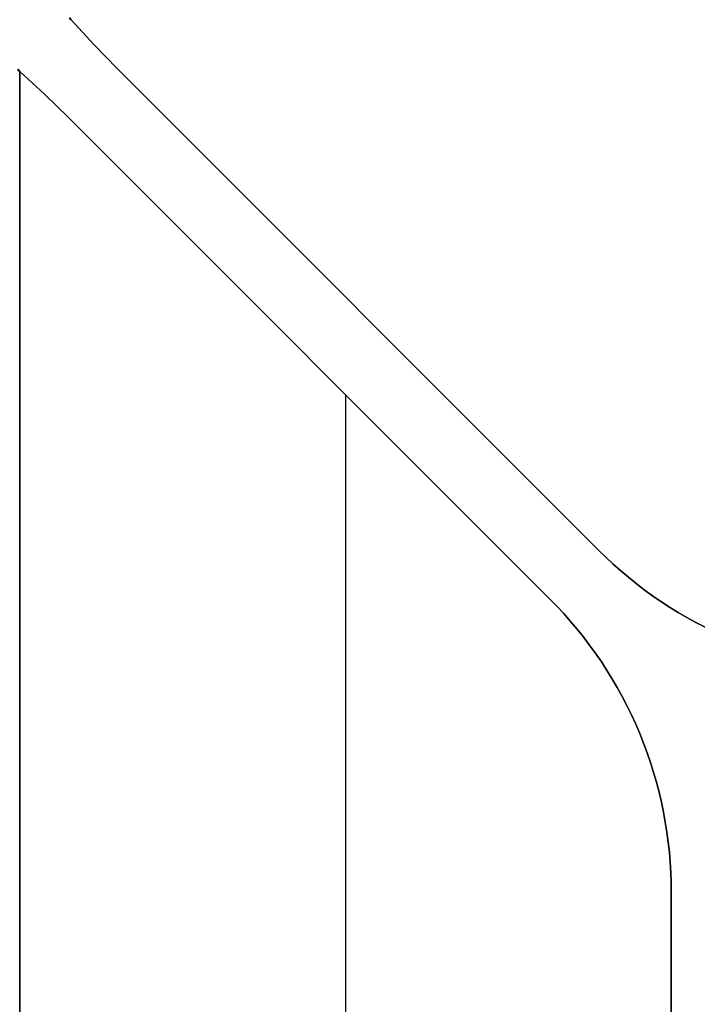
# Model space of a CAD drawing. Header units: millimetres. Extents: x -630 to 192, y -7 to 1615.
# Tile 169 of 249: x -518 to -498, y 1474 to 1502. Entities that reach past the tile are written whole.
import ezdxf

# ---------------------------------------------------------------- set-up
doc = ezdxf.new("R2010")
doc.units = ezdxf.units.MM
doc.header["$MEASUREMENT"] = 0
doc.layers.add('OVIDIO 160x80x72h', color=7, linetype='Continuous')

msp = doc.modelspace()

# ---------------------------------------------------------------- linework, layer by layer
at = {"layer": 'OVIDIO 160x80x72h', "extrusion": (0.235702, -0.235702, 0.942809)}
msp.add_lwpolyline([(667.893, 1641.834), (667.893, 1537.294)], dxfattribs=at)
at = {"layer": 'OVIDIO 160x80x72h', "extrusion": (0, 1, 0)}
for points in [[(516.04, 719.866), (219.111, 719.866)], [(219.111, 719.866), (516.04, 719.866)], [(516.04, 718.366), (219.111, 718.366)], [(219.111, 718.366), (516.04, 718.366)], [(517.466, 710.317), (516.134, 709.651)], [(506.681, 719.866), (219.111, 719.866)], [(506.681, 718.366), (219.111, 718.366)], [(500.756, 718.366), (500.756, 719.866)], [(500.756, 719.866), (500.756, 718.366)], [(502.17, 719.866), (502.17, 718.366)], [(502.17, 718.366), (502.17, 719.866)]]:
    msp.add_lwpolyline(points, dxfattribs=at)
at = {"layer": 'OVIDIO 160x80x72h'}
for points in [[(-516.04, 1502.195), (-515.382, 1501.476), (-514.703, 1500.777)], [(-514.703, 1500.777), (-515.382, 1501.476), (-516.04, 1502.195)], [(-514.703, 1500.777), (-515.382, 1501.476), (-516.04, 1502.195)], [(-516.04, 1502.195), (-515.382, 1501.476), (-514.703, 1500.777)], [(-514.703, 1500.777), (-515.382, 1501.476), (-516.04, 1502.195)], [(-500.756, 1486.83), (-514.703, 1500.777)], [(-514.703, 1500.777), (-500.756, 1486.83)], [(-514.703, 1500.777), (-500.756, 1486.83)], [(-514.703, 1500.777), (-500.756, 1486.83)], [(-500.756, 1486.83), (-514.703, 1500.777)], [(-517.535, 803.771), (-517.535, 1500.7)], [(-516.117, 1499.363), (-516.816, 1500.042), (-517.535, 1500.7)], [(-517.535, 1500.7), (-517.535, 803.771)], [(-517.535, 803.771), (-517.535, 1500.7)], [(-517.535, 1500.7), (-516.816, 1500.042), (-516.117, 1499.363)], [(-517.535, 1500.7), (-517.535, 803.771)], [(-516.117, 1499.363), (-516.816, 1500.042), (-517.535, 1500.7)], [(-517.535, 1500.7), (-516.816, 1500.042), (-516.117, 1499.363)], [(-516.117, 1499.363), (-516.816, 1500.042), (-517.535, 1500.7)], [(-502.17, 1485.416), (-516.117, 1499.363)], [(-516.117, 1499.363), (-502.17, 1485.416)], [(-502.17, 1485.416), (-516.117, 1499.363)], [(-516.117, 1499.363), (-502.17, 1485.416)], [(-516.117, 1499.363), (-502.17, 1485.416)], [(-508.095, 1491.341), (-508.095, 803.771)], [(-508.095, 1491.341), (-508.095, 803.771)], [(-500.756, 1486.83), (-500.55, 1486.629), (-500.338, 1486.432), (-500.121, 1486.24), (-499.898, 1486.052), (-499.67, 1485.869), (-499.437, 1485.691), (-499.199, 1485.518), (-498.956, 1485.351), (-498.709, 1485.189), (-498.457, 1485.033), (-498.2, 1484.883), (-497.94, 1484.739), (-497.676, 1484.602)], [(-497.676, 1484.602), (-497.94, 1484.739), (-498.2, 1484.883), (-498.457, 1485.033), (-498.709, 1485.189), (-498.956, 1485.351), (-499.199, 1485.518), (-499.437, 1485.691), (-499.67, 1485.869), (-499.898, 1486.052), (-500.121, 1486.24), (-500.338, 1486.432), (-500.55, 1486.629), (-500.756, 1486.83)], [(-497.676, 1484.602), (-497.94, 1484.739), (-498.2, 1484.883), (-498.457, 1485.033), (-498.709, 1485.189), (-498.956, 1485.351), (-499.199, 1485.518), (-499.437, 1485.691), (-499.67, 1485.869), (-499.898, 1486.052), (-500.121, 1486.24), (-500.338, 1486.432), (-500.55, 1486.629), (-500.756, 1486.83)], [(-500.756, 1486.83), (-500.55, 1486.629), (-500.338, 1486.432), (-500.121, 1486.24), (-499.898, 1486.052), (-499.67, 1485.869), (-499.437, 1485.691), (-499.199, 1485.518), (-498.956, 1485.351), (-498.709, 1485.189), (-498.457, 1485.033), (-498.2, 1484.883), (-497.94, 1484.739), (-497.676, 1484.602)], [(-497.676, 1484.602), (-497.94, 1484.739), (-498.2, 1484.883), (-498.457, 1485.033), (-498.709, 1485.189), (-498.956, 1485.351), (-499.199, 1485.518), (-499.437, 1485.691), (-499.67, 1485.869), (-499.898, 1486.052), (-500.121, 1486.24), (-500.338, 1486.432), (-500.55, 1486.629), (-500.756, 1486.83)], [(-498.655, 1476.931), (-498.659, 1477.218), (-498.669, 1477.507), (-498.686, 1477.797), (-498.711, 1478.087), (-498.743, 1478.378), (-498.782, 1478.668), (-498.828, 1478.959), (-498.881, 1479.249), (-498.942, 1479.539), (-499.01, 1479.827), (-499.085, 1480.115), (-499.168, 1480.4), (-499.257, 1480.684), (-499.354, 1480.966), (-499.458, 1481.246), (-499.569, 1481.523), (-499.686, 1481.797), (-499.81, 1482.068), (-499.941, 1482.336), (-500.079, 1482.6), (-500.223, 1482.86), (-500.373, 1483.117), (-500.528, 1483.369), (-500.69, 1483.617), (-500.858, 1483.86), (-501.03, 1484.098), (-501.209, 1484.331), (-501.392, 1484.559), (-501.58, 1484.781), (-501.772, 1484.999), (-501.969, 1485.21), (-502.17, 1485.416)], [(-502.17, 1485.416), (-501.969, 1485.21), (-501.772, 1484.999), (-501.58, 1484.781), (-501.392, 1484.559), (-501.209, 1484.331), (-501.03, 1484.098), (-500.858, 1483.86), (-500.69, 1483.617), (-500.528, 1483.369), (-500.373, 1483.117), (-500.223, 1482.86), (-500.079, 1482.6), (-499.941, 1482.336), (-499.81, 1482.068), (-499.686, 1481.797), (-499.569, 1481.523), (-499.458, 1481.246), (-499.354, 1480.966), (-499.257, 1480.684), (-499.168, 1480.4), (-499.085, 1480.115), (-499.01, 1479.827), (-498.942, 1479.539), (-498.881, 1479.249), (-498.828, 1478.959), (-498.782, 1478.668), (-498.743, 1478.378), (-498.711, 1478.087), (-498.686, 1477.797), (-498.669, 1477.507), (-498.659, 1477.218), (-498.655, 1476.931)], [(-498.655, 1476.931), (-498.659, 1477.218), (-498.669, 1477.507), (-498.686, 1477.797), (-498.711, 1478.087), (-498.743, 1478.378), (-498.782, 1478.668), (-498.828, 1478.959), (-498.881, 1479.249), (-498.942, 1479.539), (-499.01, 1479.827), (-499.085, 1480.115), (-499.168, 1480.4), (-499.257, 1480.684), (-499.354, 1480.966), (-499.458, 1481.246), (-499.569, 1481.523), (-499.686, 1481.797), (-499.81, 1482.068), (-499.941, 1482.336), (-500.079, 1482.6), (-500.223, 1482.86), (-500.373, 1483.117), (-500.528, 1483.369), (-500.69, 1483.617), (-500.858, 1483.86), (-501.03, 1484.098), (-501.209, 1484.331), (-501.392, 1484.559), (-501.58, 1484.781), (-501.772, 1484.999), (-501.969, 1485.21), (-502.17, 1485.416)], [(-502.17, 1485.416), (-501.969, 1485.21), (-501.772, 1484.999), (-501.58, 1484.781), (-501.392, 1484.559), (-501.209, 1484.331), (-501.03, 1484.098), (-500.858, 1483.86), (-500.69, 1483.617), (-500.528, 1483.369), (-500.373, 1483.117), (-500.223, 1482.86), (-500.079, 1482.6), (-499.941, 1482.336), (-499.81, 1482.068), (-499.686, 1481.797), (-499.569, 1481.523), (-499.458, 1481.246), (-499.354, 1480.966), (-499.257, 1480.684), (-499.168, 1480.4), (-499.085, 1480.115), (-499.01, 1479.827), (-498.942, 1479.539), (-498.881, 1479.249), (-498.828, 1478.959), (-498.782, 1478.668), (-498.743, 1478.378), (-498.711, 1478.087), (-498.686, 1477.797), (-498.669, 1477.507), (-498.659, 1477.218), (-498.655, 1476.931)], [(-498.655, 1476.931), (-498.659, 1477.218), (-498.669, 1477.507), (-498.686, 1477.797), (-498.711, 1478.087), (-498.743, 1478.378), (-498.782, 1478.668), (-498.828, 1478.959), (-498.881, 1479.249), (-498.942, 1479.539), (-499.01, 1479.827), (-499.085, 1480.115), (-499.168, 1480.4), (-499.257, 1480.684), (-499.354, 1480.966), (-499.458, 1481.246), (-499.569, 1481.523), (-499.686, 1481.797), (-499.81, 1482.068), (-499.941, 1482.336), (-500.079, 1482.6), (-500.223, 1482.86), (-500.373, 1483.117), (-500.528, 1483.369), (-500.69, 1483.617), (-500.858, 1483.86), (-501.03, 1484.098), (-501.209, 1484.331), (-501.392, 1484.559), (-501.58, 1484.781), (-501.772, 1484.999), (-501.969, 1485.21), (-502.17, 1485.416)], [(-498.655, 803.771), (-498.655, 1476.931)], [(-498.655, 803.771), (-498.655, 1476.931)], [(-498.655, 1476.931), (-498.655, 803.771)], [(-498.655, 1476.931), (-498.655, 803.771)], [(-498.655, 1476.931), (-498.655, 803.771)]]:
    msp.add_lwpolyline(points, dxfattribs=at)
at = {"layer": 'OVIDIO 160x80x72h', "extrusion": (1, 0, 0)}
for points in [[(1502.195, 719.866), (1502.195, 718.366)], [(1502.195, 718.366), (1502.195, 719.866)], [(1501.123, 718.197), (1501.123, 719.697)], [(1500.777, 719.866), (1500.777, 718.366)], [(1500.777, 718.366), (1500.777, 719.866)], [(1500.7, 719.866), (1500.7, 718.366)], [(1500.7, 718.366), (1500.7, 719.866)], [(1499.688, 719.697), (1499.688, 718.197)], [(1499.363, 718.366), (1499.363, 719.866)], [(1499.363, 719.866), (1499.363, 718.366)], [(1493.603, 709.651), (1494.935, 710.317)], [(1493.804, 719.866), (1493.804, 718.366)], [(1492.389, 719.866), (1492.389, 718.366)], [(1476.931, 718.366), (1476.931, 719.866)], [(1476.931, 719.866), (1476.931, 718.366)]]:
    msp.add_lwpolyline(points, dxfattribs=at)
at = {"layer": 'OVIDIO 160x80x72h'}
for points in [[(-516.04, 1502.195, 718.366), (-516.102, 1502.244, 718.365)], [(-516.102, 1502.244, 718.365), (-516.04, 1502.195, 718.366)], [(-516.071, 1502.254, 719.865), (-516.04, 1502.195, 719.866)], [(-516.04, 1502.195, 719.866), (-516.071, 1502.254, 719.865)], [(-517.584, 1500.762, 718.365), (-517.535, 1500.7, 718.366)], [(-517.535, 1500.7, 718.366), (-517.584, 1500.762, 718.365)], [(-517.535, 1500.7, 719.121), (-517.596, 1500.745, 719.119)], [(-517.535, 1500.7, 719.866), (-517.593, 1500.731, 719.865)], [(-517.593, 1500.731, 719.865), (-517.535, 1500.7, 719.866)]]:
    msp.add_polyline3d(points, dxfattribs=at)

doc.saveas('drawing.dxf')
